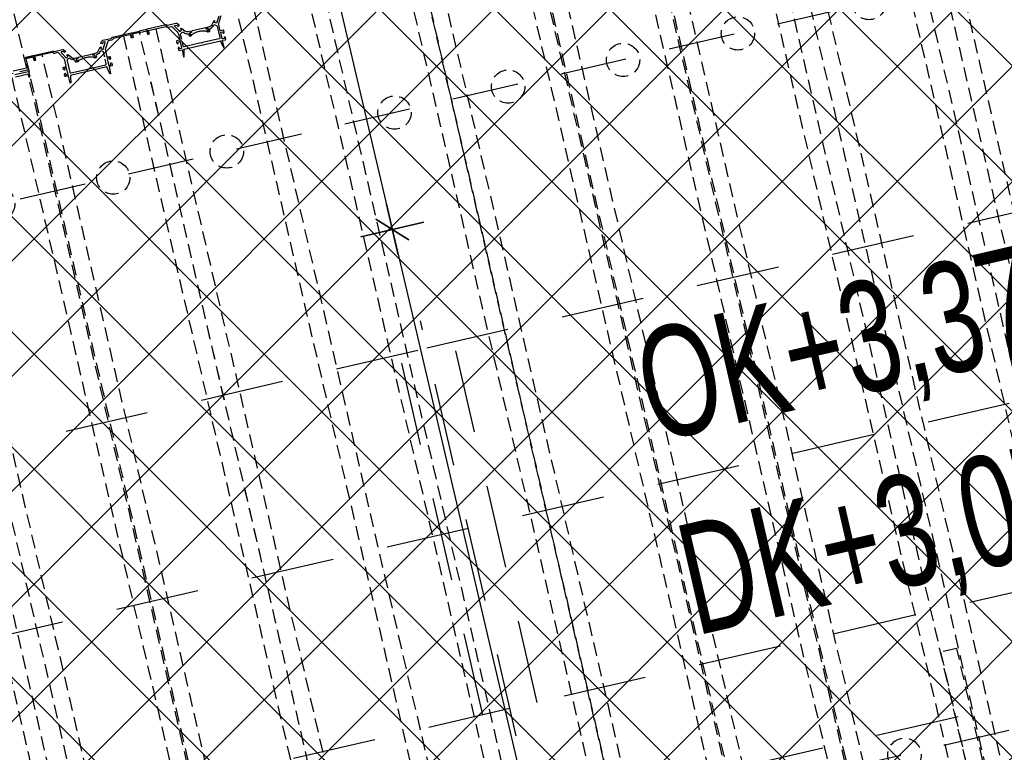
# Model space of a CAD drawing. Header units: centimetres. Extents: x -15121 to 17422, y -60492 to 0.
# Tile 224 of 256: x 1893 to 1999, y -29512 to -29433. Entities that reach past the tile are written whole.
import ezdxf
from ezdxf.enums import TextEntityAlignment as Align

# ---------------------------------------------------------------- set-up
doc = ezdxf.new("R2010")
doc.units = ezdxf.units.CM
doc.header["$LTSCALE"] = 60
for name, pattern in [('HIDDEN', [0.375, 0.25, -0.125]), ('KRESKOWA-SREDNIA', [0.2, 0.12, -0.08]), ('MP', [0.25, 0.15, -0.1])]:
    doc.linetypes.add(name, pattern=pattern)
for name, color, linetype in [('A-----SZ', 8, 'Continuous'), ('AIKA KLIMATYZACJA2', 5, 'Continuous'), ('AIKA lampy restauracja wymiarowanie', 7, 'Continuous'), ('AIKA sufity podwieszane', 8, 'Continuous'), ('AIKA wymiarowanie ogólne rzut2', 7, 'Continuous'), ('AIKA ścianki mobilne', 7, 'Continuous'), ('L-HIDDEN', 8, 'HIDDEN')]:
    doc.layers.add(name, color=color, linetype=linetype)
doc.styles.add('MtXpl_Arial_Narrow', font='ARIALN.TTF')
doc.styles.add('normalnysimplex', font='simplex.shx', dxfattribs={"width": 0.85})
doc.styles.add('wymiar', font='txt.shx', dxfattribs={"width": 0.6})
doc.dimstyles.new('Dwudziestka', dxfattribs={"dimtxt": 7, "dimasz": 0.7, "dimexe": 5, "dimexo": 0, "dimgap": 2.5, "dimtad": 1, "dimtoh": 1, "dimdec": 3, "dimrnd": 0.5, "dimdsep": 46, "dimtxsty": 'wymiar', "dimblk": 'znacznik', "dimcen": 0, "dimdle": 5, "dimse1": 1, "dimse2": 1, "dimclrd": 256, "dimclre": 256, "dimclrt": 256, "dimadec": 0, "dimazin": 0, "dimtfac": 0.4, "dimtdec": 3, "dimtix": 1, "dimtofl": 0, "dimtmove": 2, "dimatfit": 3, "dimldrblk": 'znacznik', "dimfxl": 1, "dimtolj": 1, "dimarcsym": 0})

# ---------------------------------------------------------------- blocks, each defined once
blk = doc.blocks.new('SL klima')
at = {"layer": 'AIKA KLIMATYZACJA2', "color": 140, "linetype": 'MP', "lineweight": -2, "extrusion": (-0.224951, 0.97437, 1.83697e-16)}
for p, q in [((6122.92, -25600.27, 336.65), (6269.07, -25566.53, 336.65)), ((6273.57, -25586.01, 336.65), (6127.41, -25619.76, 336.65)), ((6132.59, -25642.17, 336.65), (6122.24, -25597.35, 336.65)), ((6132.59, -25642.17, 336.65), (6122.24, -25597.35, 336.65)), ((6134.84, -25638.57, 336.65), (6125.84, -25599.59, 336.65)), ((6054.71, -25616.01, 336.65), (6122.92, -25600.27, 336.65)), ((6128.99, -25639.92, 336.65), (6119.99, -25600.94, 336.65)), ((6278.07, -25605.5, 336.65), (6131.91, -25639.24, 336.65)), ((6127.41, -25619.76, 336.65), (6059.21, -25635.5, 336.65)), ((6131.91, -25639.24, 336.65), (6063.71, -25654.99, 336.65))]:
    blk.add_line(p, q, dxfattribs=at)
at = {"layer": 'AIKA KLIMATYZACJA2', "color": 140, "linetype": 'MP', "lineweight": -2}
blk.add_line((6238.81, -25626.62, 360.3), (6143.32, -25648.67, 360.3), dxfattribs=at)
at = {"layer": 'AIKA KLIMATYZACJA2', "color": 140, "linetype": 'MP', "lineweight": -2, "style": 'MtXpl_Arial_Narrow', "width": 0.8}
for s, p in [('OK+3,37m', (6147.43, -25610.51, 3653.8)), ('DK+3,07m', (6152, -25631.37, 3653.8))]:
    blk.add_text(s, height=12, rotation=13, dxfattribs=at).set_placement(p)
blk = doc.blocks.new('*U5231')
for p, q in [((-1.5, 8.8), (-1106.5, 8.8)), ((-1106.5, -9.2), (-1.5, -9.2)), ((-1.5, -99.2), (-1106.5, -99.2)), ((-1106.5, -117.2), (-1.5, -117.2))]:
    blk.add_line(p, q)
blk.add_lwpolyline([(-848.7, 28.3), (-1108.7, 28.3), (-1108.7, 10.3), (-848.7, 10.3)], close=True)
blk.add_circle((-148, -54.2), 18)
blk = doc.blocks.new('*U5248')
for p, q in [((114, 117.2), (1.5, 117.2)), ((1179.6, 117.2), (120.4, 117.2)), ((120.4, 99.2), (1179.6, 99.2)), ((1161.6, 9.2), (138.4, 9.2)), ((138.4, -8.8), (1161.6, -8.8))]:
    blk.add_line(p, q)
for points in [[(122, 34.9, -0.000001), (122, 33.6)], [(116, 86.5), (116, 117.9, 0.414163), (115.2, 118.7), (111.3, 118.7, 0.414214), (110.5, 117.9), (110.5, 117.4, 0.414214), (110.7, 117.2), (111.7, 117.2, -0.414233), (111.9, 117.4), (113.8, 117.4, -0.414212), (114, 117.2), (114, 76.8)], [(130.4, 73.5, -0.000001), (130.4, 74.8)], [(120.4, 80.6), (120.4, 117.2, -0.414214), (120.6, 117.4), (122.5, 117.4, -0.414212), (122.7, 117.2), (123.7, 117.2, 0.414214), (123.9, 117.4), (123.9, 117.9, 0.41421), (123.1, 118.7), (119.2, 118.7, 0.414213), (118.4, 117.9), (118.4, 77.7, 0.414213)]]:
    blk.add_lwpolyline(points, format="xyb")
blk.add_circle((250, 54.2), 18)
blk = doc.blocks.new('*U5261')
for p, q in [((-1.5, 8.8), (-1106.5, 8.8)), ((-1106.5, -9.2), (-1.5, -9.2)), ((-1.5, -99.2), (-1106.5, -99.2)), ((-1106.5, -117.2), (-1.5, -117.2))]:
    blk.add_line(p, q)
for points in [[(-1108, 8.8), (-1106.5, 8.8), (-1106.5, 0.8), (-1108, 0.8)], [(-1108, -109.2), (-1106.5, -109.2), (-1106.5, -117.2), (-1108, -117.2)]]:
    blk.add_lwpolyline(points, close=True)
at = {"linetype": 'Continuous'}
blk.add_lwpolyline([(-1088.8, -33.9), (-1094.3, -33.9, 0.265236), (-1095.2, -34.4), (-1096.3, -36.2, 0.397137), (-1095.9, -37.6, -0.21042), (-1093.4, -41.6, 0.371263), (-1092.4, -42.5), (-1091.5, -42.5, -0.414214), (-1090.5, -43.5), (-1090.5, -44.9, -0.198912), (-1090.6, -45.2), (-1091.4, -45.9, -0.668179), (-1091.7, -45.8), (-1091.7, -44.2, 0.414214), (-1091.9, -44), (-1093.9, -44, 0.414214), (-1094.1, -44.2), (-1094.1, -45.8, -0.414214), (-1094.3, -46), (-1095.1, -46, -0.414214), (-1095.3, -45.8), (-1095.3, -42.5, 0.226285), (-1096.8, -39.4), (-1100, -36.8, -0.155747), (-1100.2, -36.5), (-1100.5, -35.3, -0.668179), (-1100.2, -35.1), (-1098.8, -35.9, 0.414214), (-1098.6, -35.8), (-1097.5, -34, 0.414214), (-1097.6, -33.7), (-1104.3, -29.7, 0.580732), (-1105.1, -30.2), (-1105.1, -32.1, 0.265236), (-1105, -32.3), (-1103.6, -33.1, -0.414214), (-1103.5, -33.4), (-1104.3, -34.7, -0.447259), (-1104.6, -34.7), (-1106.3, -33.4, -0.235614), (-1107.1, -31.8), (-1107.1, -22.5, 0.198912), (-1107.2, -22.1), (-1107.8, -21.6, -0.198912), (-1108, -21), (-1108, 0, -0.414214), (-1107.2, 0.8), (-1103.8, 0.8, -0.414214), (-1103, 0), (-1103, -0.5, -0.414214), (-1103.2, -0.7), (-1104.2, -0.7, 0.414214), (-1104.4, -0.5), (-1106.3, -0.5, 0.414214), (-1106.5, -0.7), (-1106.5, -20.2, 0.198912), (-1106.4, -20.5), (-1105.4, -21.5, -0.198912), (-1105.1, -22.2), (-1105.1, -26.2, 0.265236), (-1104.6, -27), (-1097.9, -31, 0.13423), (-1095.3, -31.7), (-1088.7, -31.7, 0.414214), (-1088.5, -31.5), (-1088.5, -28.5, -0.414214), (-1088, -28), (-1086.1, -28, -0.198912), (-1085.8, -28.1), (-1085.1, -28.9, -0.668179), (-1085.2, -29.2), (-1086.8, -29.2, 0.414214), (-1087, -29.4), (-1087, -31.5, 0.414214), (-1086.8, -31.7), (-1079.7, -31.7, 0.414214), (-1079.5, -31.5), (-1079.5, -29.4, 0.414214), (-1079.7, -29.2), (-1081.3, -29.2, -0.668179), (-1081.4, -28.9), (-1080.7, -28.1, -0.198912), (-1080.4, -28), (-1078.5, -28, -0.414214), (-1078, -28.5), (-1078, -31.5, 0.414214), (-1077.8, -31.7), (-1070.2, -31.7, -0.414214), (-1070, -31.9), (-1070, -32.3, -0.36397), (-1070.2, -32.5), (-1077, -33.8, -0.043661), (-1077.6, -33.8), (-1077.8, -33.8, 0.414214), (-1078, -34), (-1078, -74.4, 0.414214), (-1077.8, -74.6), (-1077.6, -74.6, -0.043661), (-1077, -74.6), (-1070.2, -75.9, -0.36397), (-1070, -76.1), (-1070, -76.5, -0.414214), (-1070.2, -76.7), (-1077.8, -76.7, 0.414214), (-1078, -76.9), (-1078, -79.9, -0.414214), (-1078.5, -80.4), (-1080.4, -80.4, -0.198912), (-1080.7, -80.3), (-1081.4, -79.5, -0.668179), (-1081.3, -79.2), (-1079.7, -79.2, 0.414214), (-1079.5, -79), (-1079.5, -76.9, 0.414214), (-1079.7, -76.7), (-1086.8, -76.7, 0.414214), (-1087, -76.9), (-1087, -79, 0.414214), (-1086.8, -79.2), (-1085.2, -79.2, -0.668179), (-1085.1, -79.5), (-1085.8, -80.3, -0.198912), (-1086.1, -80.4), (-1088, -80.4, -0.414214), (-1088.5, -79.9), (-1088.5, -76.9, 0.414214), (-1088.7, -76.7), (-1095.3, -76.7, 0.13423), (-1097.9, -77.4), (-1104.6, -81.4, 0.265236), (-1105.1, -82.2), (-1105.1, -86.2, -0.198912), (-1105.4, -86.9), (-1106.4, -87.9, 0.198912), (-1106.5, -88.2), (-1106.5, -107.7, 0.414214), (-1106.3, -107.9), (-1104.4, -107.9, 0.414214), (-1104.2, -107.7), (-1103.2, -107.7, -0.414214), (-1103, -107.9), (-1103, -108.4, -0.414214), (-1103.8, -109.2), (-1107.2, -109.2, -0.414214), (-1108, -108.4), (-1108, -87.4, -0.198912), (-1107.8, -86.8), (-1107.2, -86.3, 0.198912), (-1107.1, -85.9), (-1107.1, -76.6, -0.235614), (-1106.3, -75), (-1104.6, -73.7, -0.447259), (-1104.3, -73.7), (-1103.5, -75, -0.414214), (-1103.6, -75.3), (-1105, -76.1, 0.265236), (-1105.1, -76.3), (-1105.1, -78.2, 0.580732), (-1104.3, -78.7), (-1097.6, -74.7, 0.414214), (-1097.5, -74.4), (-1098.6, -72.6, 0.414214), (-1098.8, -72.5), (-1100.2, -73.3, -0.668179), (-1100.5, -73.1), (-1100.2, -71.9, -0.155747), (-1100, -71.6), (-1096.8, -69, 0.226285), (-1095.3, -65.9), (-1095.3, -62.6, -0.414214), (-1095.1, -62.4), (-1094.3, -62.4, -0.414214), (-1094.1, -62.6), (-1094.1, -64.2, 0.414214), (-1093.9, -64.4), (-1091.9, -64.4, 0.414214), (-1091.7, -64.2), (-1091.7, -62.6, -0.668179), (-1091.4, -62.5), (-1090.6, -63.2, -0.198912), (-1090.5, -63.5), (-1090.5, -64.9, -0.414214), (-1091.5, -65.9), (-1092.4, -65.9, 0.371263), (-1093.4, -66.8, -0.21042), (-1095.9, -70.8, 0.397137), (-1096.3, -72.2), (-1095.2, -74, 0.265236), (-1094.3, -74.5), (-1081.5, -74.5, 0.414214), (-1080.5, -73.5), (-1080.5, -55.1), (-1080.1, -54.3, 0.267949), (-1080.1, -54.1), (-1080.5, -53.3), (-1080.5, -34.9, 0.414214), (-1081.5, -33.9), (-1086.8, -33.9)], format="xyb", dxfattribs=at)
for points in [[(-1106.5, 8.8), (-1106.5, 0.8), (-1102.5, 0.8), (-1102.5, -1.2), (-1106.5, -1.2)], [(-1106.5, -117.2), (-1106.5, -109.2), (-1102.5, -109.2), (-1102.5, -107.2), (-1106.5, -107.2)]]:
    blk.add_lwpolyline(points)
blk.add_lwpolyline([(-1091.8, -47.1, 0.167317), (-1091.8, -61.2), (-1091.8, -64.2), (-1093.9, -64.2), (-1093.9, -62.1), (-1095.2, -62.1), (-1095.2, -46.1), (-1093.8, -46.1), (-1093.8, -44.2), (-1091.8, -44.2)], format="xyb", close=True)
blk.add_circle((-960, -54.2), 18)
blk = doc.blocks.new('*U5176')
for p, q in [((1.5, 8.8), (1106.5, 8.8)), ((1106.5, -9.2), (1.5, -9.2)), ((1.5, -99.2), (1106.5, -99.2)), ((1106.5, -117.2), (1.5, -117.2))]:
    blk.add_line(p, q)
at = {"linetype": 'Continuous'}
for points in [[(1088.8, -33.9), (1094.3, -33.9, -0.265236), (1095.2, -34.4), (1096.3, -36.2, -0.397137), (1095.9, -37.6, 0.21042), (1093.4, -41.6, -0.371263), (1092.4, -42.5), (1091.5, -42.5, 0.414214), (1090.5, -43.5), (1090.5, -44.9, 0.198912), (1090.6, -45.2), (1091.4, -45.9, 0.668179), (1091.7, -45.8), (1091.7, -44.2, -0.414214), (1091.9, -44), (1093.9, -44, -0.414214), (1094.1, -44.2), (1094.1, -45.8, 0.414214), (1094.3, -46), (1095.1, -46, 0.414214), (1095.3, -45.8), (1095.3, -42.5, -0.226285), (1096.8, -39.4), (1100, -36.8, 0.155747), (1100.2, -36.5), (1100.5, -35.3, 0.668179), (1100.2, -35.1), (1098.8, -35.9, -0.414214), (1098.6, -35.8), (1097.5, -34, -0.414214), (1097.6, -33.7), (1104.3, -29.7, -0.580732), (1105.1, -30.2), (1105.1, -32.1, -0.265236), (1105, -32.3), (1103.6, -33.1, 0.414214), (1103.5, -33.4), (1104.3, -34.7, 0.447259), (1104.6, -34.7), (1106.3, -33.4, 0.235614), (1107.1, -31.8), (1107.1, -22.5, -0.198912), (1107.2, -22.1), (1107.8, -21.6, 0.198912), (1108, -21), (1108, 0, 0.414214), (1107.2, 0.8), (1103.8, 0.8, 0.414214), (1103, 0), (1103, -0.5, 0.414214), (1103.2, -0.7), (1104.2, -0.7, -0.414214), (1104.4, -0.5), (1106.3, -0.5, -0.414214), (1106.5, -0.7), (1106.5, -20.2, -0.198912), (1106.4, -20.5), (1105.4, -21.5, 0.198912), (1105.1, -22.2), (1105.1, -26.2, -0.265236), (1104.6, -27), (1097.9, -31, -0.13423), (1095.3, -31.7), (1088.7, -31.7, -0.414214), (1088.5, -31.5), (1088.5, -28.5, 0.414214), (1088, -28), (1086.1, -28, 0.198912), (1085.8, -28.1), (1085.1, -28.9, 0.668179), (1085.2, -29.2), (1086.8, -29.2, -0.414214), (1087, -29.4), (1087, -31.5, -0.414214), (1086.8, -31.7), (1079.7, -31.7, -0.414214), (1079.5, -31.5), (1079.5, -29.4, -0.414214), (1079.7, -29.2), (1081.3, -29.2, 0.668179), (1081.4, -28.9), (1080.7, -28.1, 0.198912), (1080.4, -28), (1078.5, -28, 0.414214), (1078, -28.5), (1078, -31.5, -0.414214), (1077.8, -31.7), (1070.2, -31.7, 0.414214), (1070, -31.9), (1070, -32.3, 0.36397), (1070.2, -32.5), (1077, -33.8, 0.043661), (1077.6, -33.8), (1077.8, -33.8, -0.414214), (1078, -34), (1078, -74.4, -0.414214), (1077.8, -74.6), (1077.6, -74.6, 0.043661), (1077, -74.6), (1070.2, -75.9, 0.36397), (1070, -76.1), (1070, -76.5, 0.414214), (1070.2, -76.7), (1077.8, -76.7, -0.414214), (1078, -76.9), (1078, -79.9, 0.414214), (1078.5, -80.4), (1080.4, -80.4, 0.198912), (1080.7, -80.3), (1081.4, -79.5, 0.668179), (1081.3, -79.2), (1079.7, -79.2, -0.414214), (1079.5, -79), (1079.5, -76.9, -0.414214), (1079.7, -76.7), (1086.8, -76.7, -0.414214), (1087, -76.9), (1087, -79, -0.414214), (1086.8, -79.2), (1085.2, -79.2, 0.668179), (1085.1, -79.5), (1085.8, -80.3, 0.198912), (1086.1, -80.4), (1088, -80.4, 0.414214), (1088.5, -79.9), (1088.5, -76.9, -0.414214), (1088.7, -76.7), (1095.3, -76.7, -0.13423), (1097.9, -77.4), (1104.6, -81.4, -0.265236)], [(1104.3, -78.7), (1097.6, -74.7, -0.414214), (1097.5, -74.4), (1098.6, -72.6, -0.414214), (1098.8, -72.5), (1100.2, -73.3, 0.668179), (1100.5, -73.1), (1100.2, -71.9, 0.155747), (1100, -71.6), (1096.8, -69, -0.226285), (1095.3, -65.9), (1095.3, -62.6, 0.414214), (1095.1, -62.4), (1094.3, -62.4, 0.414214), (1094.1, -62.6), (1094.1, -64.2, -0.414214), (1093.9, -64.4), (1091.9, -64.4, -0.414214), (1091.7, -64.2), (1091.7, -62.6, 0.668179), (1091.4, -62.5), (1090.6, -63.2, 0.198912), (1090.5, -63.5), (1090.5, -64.9, 0.414214), (1091.5, -65.9), (1092.4, -65.9, -0.371263), (1093.4, -66.8, 0.21042), (1095.9, -70.8, -0.397137), (1096.3, -72.2), (1095.2, -74, -0.265236), (1094.3, -74.5), (1081.5, -74.5, -0.414214), (1080.5, -73.5), (1080.5, -55.1), (1080.1, -54.3, -0.267949), (1080.1, -54.1), (1080.5, -53.3), (1080.5, -34.9, -0.414214), (1081.5, -33.9), (1086.8, -33.9)]]:
    blk.add_lwpolyline(points, format="xyb", dxfattribs=at)
blk.add_lwpolyline([(1106.5, 8.8), (1106.5, 0.8), (1102.5, 0.8), (1102.5, -1.2), (1106.5, -1.2)])
blk.add_lwpolyline([(1108, 8.8), (1106.5, 8.8), (1106.5, 0.8), (1108, 0.8)], close=True)
blk.add_lwpolyline([(1091.8, -47.1, -0.167317), (1091.8, -61.2), (1091.8, -64.2), (1093.9, -64.2), (1093.9, -62.1), (1095.2, -62.1), (1095.2, -46.1), (1093.8, -46.1), (1093.8, -44.2), (1091.8, -44.2)], format="xyb", close=True)
blk.add_circle((960, -54.2), 18)
blk = doc.blocks.new('*U5329')
for p, q in [((-1.5, 8.8), (-1106.5, 8.8)), ((-1106.5, -9.2), (-1.5, -9.2)), ((-1.5, -99.2), (-1106.5, -99.2)), ((-1106.5, -117.2), (-1.5, -117.2))]:
    blk.add_line(p, q)
for centre in [(-960, -54.2), (-160, -54.2)]:
    blk.add_circle(centre, 18)
blk = doc.blocks.new('SL ścianki przesuwne restauracja')
at = {"layer": 'AIKA ścianki mobilne', "color": 4, "linetype": 'KRESKOWA-SREDNIA', "elevation": 7.3}
for points in [[(7256.16, -25303.36), (6811.82, -25405.95)], [(7274.16, -25381.31), (6829.81, -25483.9)]]:
    blk.add_lwpolyline(points, dxfattribs=at)
at = {"layer": 'L-HIDDEN', "xscale": 0.1, "yscale": 0.1, "zscale": 0.1}
for name, p, rotation in [('*U5248', (6958.47, -25346.43, 7.3), 282.9993960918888), ('*U5248', (6917.55, -25355.88, 7.3), 282.9993960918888), ('*U5231', (6946.44, -25359.68, 7.3), 102.9993960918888), ('*U5329', (6967.75, -25468.48, 7.3), 282.9993960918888), ('*U5329', (6942.91, -25474.23, 7.3), 282.9993960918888), ('*U5248', (6850.02, -25371.43, 7.3), 282.9993960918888), ('*U5329', (6930.63, -25477.04, 7.3), 282.9993960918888), ('*U5176', (6901.94, -25483.67, 7.3), 102.9993960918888), ('*U5261', (6900.23, -25484.06, 7.3), 282.9993960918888), ('*U5231', (6837.72, -25383.5, 7.3), 102.9993960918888)]:
    blk.add_blockref(name, p, dxfattribs=dict(at, rotation=rotation))
at = {"layer": 'AIKA ścianki mobilne', "style": 'normalnysimplex', "width": 0.85, "flags": 12}
for p in [(7526.71, -25549.96), (6841.55, -25708.14), (6722.86, -25735.55), (7655.65, -26108.47), (6970.49, -26266.66), (6851.79, -26294.06)]:
    blk.add_attdef('200', text='', height=0.3, rotation=13, dxfattribs=at).set_placement(p, align=Align.TOP_LEFT)
at = {"layer": 'AIKA ścianki mobilne', "style": 'normalnysimplex', "width": 0.85}
for p in [(7511.03, -25612.22), (6883.82, -25757.03), (6707.18, -25797.81), (7639.97, -26170.73), (7012.75, -26315.54), (6836.11, -26356.32)]:
    blk.add_attdef('80', text='', height=0.3, rotation=13, dxfattribs=at).set_placement(p, align=Align.CENTER)
blk = doc.blocks.new('znacznik')
at = {"color": 0}
for points in [[(0, -5), (0, 5)], [(-4, 0), (4, 0)]]:
    blk.add_lwpolyline(points, dxfattribs=at)
at = {"color": 1}
blk.add_lwpolyline([(-2.12, -2.12), (2.12, 2.12)], dxfattribs=at)
blk = doc.blocks.new('*D5378')
at = {"layer": 'AIKA wymiarowanie ogólne rzut2', "lineweight": -2, "transparency": 16777216}
blk.add_line((1914.61, -29675.3), (2478.34, -29545.15), dxfattribs=at)
at = {"layer": 'Defpoints', "color": 0, "transparency": 16777216}
for p in [(2466.57, -29491.06), (2479.02, -29544.99), (1908.18, -29650.52)]:
    blk.add_point(p, dxfattribs=at)
at = {"layer": 'AIKA wymiarowanie ogólne rzut2', "linetype": 'ByBlock', "lineweight": -2, "transparency": 16777216, "xscale": 0.7, "yscale": 0.7, "zscale": 0.7}
for p, rotation in [((2479.02, -29544.99), 12.99999999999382), ((1913.93, -29675.45), 192.9999999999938)]:
    blk.add_blockref('znacznik', p, dxfattribs=dict(at, rotation=rotation))
at = {"layer": 'AIKA wymiarowanie ogólne rzut2', "transparency": 16777216, "insert": (2195.13, -29604.38), "char_height": 7, "attachment_point": 5, "rotation": 13, "style": 'wymiar'}
blk.add_mtext('\\A1;580', dxfattribs=at)
blk = doc.blocks.new('*D7146')
at = {"layer": 'AIKA lampy restauracja wymiarowanie', "lineweight": -2, "transparency": 16777216}
blk.add_line((1837.44, -29443.97), (1947.21, -29418.22), dxfattribs=at)
at = {"layer": 'Defpoints', "color": 0, "transparency": 16777216}
for p in [(1947.89, -29418.06), (1955.43, -29450.21), (1844.3, -29476.27)]:
    blk.add_point(p, dxfattribs=at)
at = {"layer": 'AIKA lampy restauracja wymiarowanie', "lineweight": -2, "transparency": 16777216, "xscale": 0.7, "yscale": 0.7, "zscale": 0.7}
for p, rotation in [((1947.89, -29418.06), 13.2008256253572), ((1836.76, -29444.13), 193.2008256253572)]:
    blk.add_blockref('znacznik', p, dxfattribs=dict(at, rotation=rotation))
at = {"layer": 'AIKA lampy restauracja wymiarowanie', "transparency": 16777216, "insert": (1890.95, -29425.25), "char_height": 7, "attachment_point": 5, "rotation": 13.2008, "style": 'wymiar'}
blk.add_mtext('\\A1;114', dxfattribs=at)
blk = doc.blocks.new('*D7147')
at = {"layer": 'AIKA lampy restauracja wymiarowanie', "lineweight": -2, "transparency": 16777216}
blk.add_line((1948.58, -29417.9), (2141.93, -29372.55), dxfattribs=at)
at = {"layer": 'Defpoints', "color": 0, "transparency": 16777216}
for p in [(2142.61, -29372.39), (2150.15, -29404.53), (1955.43, -29450.21)]:
    blk.add_point(p, dxfattribs=at)
at = {"layer": 'AIKA lampy restauracja wymiarowanie', "lineweight": -2, "transparency": 16777216, "xscale": 0.7, "yscale": 0.7, "zscale": 0.7}
for p, rotation in [((2142.61, -29372.39), 13.20082562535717), ((1947.89, -29418.06), 193.2008256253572)]:
    blk.add_blockref('znacznik', p, dxfattribs=dict(at, rotation=rotation))
at = {"layer": 'AIKA lampy restauracja wymiarowanie', "transparency": 16777216, "insert": (2043.88, -29389.38), "char_height": 7, "attachment_point": 5, "rotation": 13.2008, "style": 'wymiar'}
blk.add_mtext('\\A1;200', dxfattribs=at)
blk = doc.blocks.new('*D7150')
at = {"layer": 'AIKA lampy restauracja wymiarowanie', "lineweight": -2, "transparency": 16777216}
blk.add_line((1909.3, -29353.68), (1933, -29454.75), dxfattribs=at)
at = {"layer": 'Defpoints', "color": 0, "transparency": 16777216}
for p in [(1931.41, -29347.77), (1955.43, -29450.21), (1933.16, -29455.43)]:
    blk.add_point(p, dxfattribs=at)
at = {"layer": 'AIKA lampy restauracja wymiarowanie', "lineweight": -2, "transparency": 16777216, "xscale": 0.7, "yscale": 0.7, "zscale": 0.7}
for p, rotation in [((1909.14, -29353), 103.2008256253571), ((1933.16, -29455.43), 283.2008256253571)]:
    blk.add_blockref('znacznik', p, dxfattribs=dict(at, rotation=rotation))
at = {"layer": 'AIKA lampy restauracja wymiarowanie', "transparency": 16777216, "insert": (1926.99, -29402.84), "char_height": 7, "attachment_point": 5, "rotation": 283.2008, "style": 'wymiar'}
blk.add_mtext('\\A1;105', dxfattribs=at)
blk = doc.blocks.new('*D7151')
at = {"layer": 'AIKA lampy restauracja wymiarowanie', "lineweight": -2, "transparency": 16777216}
blk.add_line((1933.32, -29456.11), (1965.15, -29591.82), dxfattribs=at)
at = {"layer": 'Defpoints', "color": 0, "transparency": 16777216}
for p in [(1955.43, -29450.21), (1987.59, -29587.27), (1965.31, -29592.5)]:
    blk.add_point(p, dxfattribs=at)
at = {"layer": 'AIKA lampy restauracja wymiarowanie', "lineweight": -2, "transparency": 16777216, "xscale": 0.7, "yscale": 0.7, "zscale": 0.7}
for p, rotation in [((1933.16, -29455.43), 103.2008256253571), ((1965.31, -29592.5), 283.2008256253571)]:
    blk.add_blockref('znacznik', p, dxfattribs=dict(at, rotation=rotation))
at = {"layer": 'AIKA lampy restauracja wymiarowanie', "transparency": 16777216, "insert": (1955.08, -29522.59), "char_height": 7, "attachment_point": 5, "rotation": 283.2008, "style": 'wymiar'}
blk.add_mtext('\\A1;141', dxfattribs=at)

msp = doc.modelspace()

# ---------------------------------------------------------------- hatches: boundary and pattern name
at = {"layer": 'A-----SZ'}
h = msp.add_hatch(dxfattribs=at)
h.set_pattern_fill('ANSI31', color=256, scale=2)
h.set_pattern_definition([(45, (-35110.076, -2093.3616), (-4.4901281, 4.4901281), [])])
h.paths.add_polyline_path([(2430.4942, -29232.5492), (2442.1866, -29229.8498), (2447.8099, -29254.2071), (2436.1175, -29256.9065)])
h.paths.add_polyline_path([(1072.0212, -29798.6482), (1074.7206, -29810.3407), (1133.1828, -29796.8436), (1130.4834, -29785.1512)])
h.paths.add_polyline_path([(1226.946, -29762.881), (1229.6454, -29774.5734), (1676.8813, -29671.3209), (1674.1819, -29659.6285)])
h.paths.add_polyline_path([(1883.6714, -29611.264), (1886.3709, -29622.9564), (2480.7366, -29485.7363), (2478.0372, -29474.0439)])
h.paths.add_polyline_path([(2479.5335, -29444.9619), (2491.226, -29442.2625), (2470.0801, -29350.6697), (2458.3877, -29353.3691)])
edge = h.paths.add_edge_path()
edge.add_line((2458.3877, -29353.3691), (2478.4092, -29440.092))
at = {"layer": 'AIKA sufity podwieszane', "transparency": 33554610}
h = msp.add_hatch(dxfattribs=at)
h.set_pattern_fill('ANSI37', color=256, scale=2.771036)
h.set_pattern_definition([(45, (5073.432, 672.602), (-6.221154, 6.221154), []), (135, (5073.432, 672.602), (-6.221154, -6.221154), [])])
h.paths.add_polyline_path([(2429.0614, -29234.9326), (1915.5023, -29353.4971), (1921.1954, -29378.1567), (1883.195, -29386.9298), (1877.5019, -29362.2701), (1822.9402, -29374.8667), (1871.0767, -29583.3825), (1878.872, -29581.5829), (1885.1703, -29608.8654), (2475.6385, -29472.545), (2469.3399, -29445.2627), (2477.1349, -29443.463)])

# ---------------------------------------------------------------- block references
at = {"layer": 'AIKA KLIMATYZACJA2'}
msp.add_blockref('SL klima', (-4186.027, -3867.9585), dxfattribs=at)
at = {"layer": 'AIKA ścianki mobilne'}
msp.add_blockref('SL ścianki przesuwne restauracja', (-4970.35, -4058.0769), dxfattribs=at)

# ---------------------------------------------------------------- dimensions: what is measured, and where the dimension line sits
at = {"layer": 'AIKA lampy restauracja wymiarowanie', "color": 2}
for p1, distance, picture, middle in [((1931.4078, -29347.7724), -22.8764, '*D7150', (1926.9909, -29402.8429)), ((1844.2962, -29476.2746), 33.0198, '*D7146', (1890.9548, -29425.2514))]:
    dim = msp.add_aligned_dim(p1=p1, p2=(1955.4348, -29450.2055), distance=distance, dimstyle='Dwudziestka', dxfattribs=at)
    dim.commit()
    dim.dimension.update_dxf_attribs({"geometry": picture, "text_midpoint": middle})
for base, p2, angle, picture, middle in [((2142.6094, -29372.3853), (2150.1499, -29404.5326), 193.200826, '*D7147', (2043.8816, -29389.3804)), ((1965.314, -29592.4976), (1987.5859, -29587.2735), 103.200826, '*D7151', (1955.0799, -29522.5935))]:
    dim = msp.add_linear_dim(base=base, p1=(1955.4348, -29450.2055), p2=p2, angle=angle, dimstyle='Dwudziestka', dxfattribs=at)
    dim.commit()
    dim.dimension.update_dxf_attribs({"geometry": picture, "text_midpoint": middle})
at = {"layer": 'AIKA wymiarowanie ogólne rzut2'}
dim = msp.add_linear_dim(base=(2479.0223, -29544.9921), p1=(1908.1768, -29650.5248), p2=(2466.5709, -29491.0593), angle=193, dimstyle='Dwudziestka', dxfattribs=at)
dim.commit()
dim.dimension.update_dxf_attribs({"geometry": '*D5378', "text_midpoint": (2195.1275, -29604.3766)})

doc.saveas('drawing.dxf')
